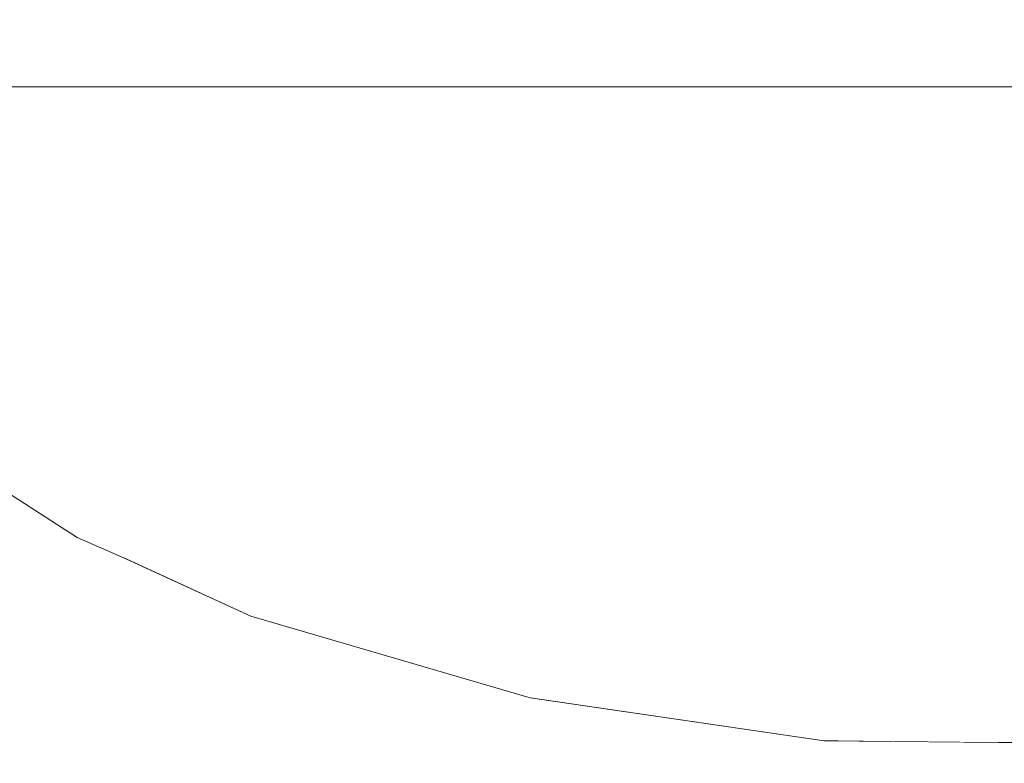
# Model space of a CAD drawing. Header units: centimetres. Extents: x -390 to 677, y -512 to 429.
# Tile 8 of 25: x 128 to 142, y -255 to -244. Entities that reach past the tile are written whole.
import ezdxf

# ---------------------------------------------------------------- set-up
doc = ezdxf.new("R2010")
doc.units = ezdxf.units.CM
doc.header["$MEASUREMENT"] = 0
doc.linetypes.add('Wipeout_Contour', pattern=[100, 0, -100])
doc.layers.add('299-Wymiary Opisy', color=7, linetype='Continuous')
doc.layers.add('Rozbiórka_320-W Umeblowanie', color=7, linetype='Continuous')
for name, color, linetype, lineweight in [('299-Wymiary Opisy_Nr_pióra__45', 7, 'Continuous', 15), ('299-Wymiary Opisy_Nr_pióra__6', 7, 'Continuous', 13), ('299-Wymiary Opisy_Nr_pióra__85', 7, 'Continuous', 13), ('Rozbiórka_320-W Umeblowanie_Nr_pióra__120', 7, 'Continuous', 13)]:
    doc.layers.add(name, color=color, linetype=linetype, lineweight=lineweight)
doc.styles.add('STYL_AUTOMATYCZNY_2', font='arial.ttf')
doc.dimstyles.new('STYL_AUTOMATYCZNY__1', dxfattribs={"dimtxt": 15, "dimasz": 11.875, "dimexe": 0.18, "dimexo": 0.0625, "dimgap": 0, "dimtad": 1, "dimdec": 0, "dimzin": 0, "dimdsep": 46, "dimtxsty": 'STYL_AUTOMATYCZNY_2', "dimblk": 'ARROWHEAD_6', "dimblk1": 'ARROWHEAD_6', "dimblk2": 'ARROWHEAD_6', "dimcen": 0.09, "dimse1": 1, "dimse2": 1, "dimclrd": 7, "dimclre": 7, "dimclrt": 7, "dimadec": 1, "dimazin": 0, "dimtfac": 1, "dimtdec": 4, "dimtmove": 0, "dimatfit": 3, "dimfxl": 1, "dimtolj": 1, "dimtzin": 0, "dimarcsym": 0})

# ---------------------------------------------------------------- blocks, each defined once
blk = doc.blocks.new('*D8')
at = {"layer": '299-Wymiary Opisy_Nr_pióra__45', "color": 7, "linetype": 'Continuous', "lineweight": 15}
for p, q in [((53.237, -24.75), (65.737, -37.25)), ((53.237, -323.75), (65.737, -336.25))]:
    blk.add_line(p, q, dxfattribs=at)
at = {"layer": '299-Wymiary Opisy_Nr_pióra__85', "color": 7, "linetype": 'Continuous', "lineweight": 13}
for p, q in [((59.487, -31), (59.487, 0)), ((71.206, -31), (47.769, -31)), ((59.487, -330), (59.487, -31)), ((71.206, -330), (47.769, -330)), ((59.487, -339.375), (59.487, -330))]:
    blk.add_line(p, q, dxfattribs=at)
at = {"layer": '299-Wymiary Opisy_Nr_pióra__6', "color": 7, "lineweight": 13, "char_height": 15, "attachment_point": 7, "rotation": 90, "style": 'STYL_AUTOMATYCZNY_2'}
for s, insert in [('\\A1;{\\pql;\\fArial|b0|i0|c238|p0;\\W1.000000;31}', (56.487, -60.132)), ('\\A1;{\\pql;\\fArial|b0|i0|c238|p0;\\W1.000000;299}', (56.487, -209.102))]:
    blk.add_mtext(s, dxfattribs=dict(at, insert=insert))
blk = doc.blocks.new('ARROWHEAD_6')
at = {"color": 0, "linetype": 'Continuous', "lineweight": 0}
for p, q in [((-0.5, -0.5), (0.5, 0.5)), ((0, 0), (-1, 0))]:
    blk.add_line(p, q, dxfattribs=at)

msp = doc.modelspace()

# ---------------------------------------------------------------- wipeouts: each hides what was drawn before it
at = {"color": 254, "linetype": 'Wipeout_Contour', "lineweight": 0, "ltscale": 1105.791521}
msp.add_wipeout([(127.105, -245.086), (129.757, -245.086), (129.847, -244.462), (127.216, -244.462)], dxfattribs=at).dxf.layer = 'Rozbiórka_320-W Umeblowanie'

# ---------------------------------------------------------------- next in the draw order: wipeouts: each hides what was drawn before it
at = {"color": 254, "linetype": 'Wipeout_Contour', "lineweight": 0, "ltscale": 1111.258775}
msp.add_wipeout([(129.847, -244.462), (129.757, -245.086), (132.952, -245.086), (133.018, -244.462)], dxfattribs=at).dxf.layer = 'Rozbiórka_320-W Umeblowanie'

# ---------------------------------------------------------------- next in the draw order: wipeouts: each hides what was drawn before it
at = {"color": 254, "linetype": 'Wipeout_Contour', "lineweight": 0, "ltscale": 1107.316152}
msp.add_wipeout([(127.105, -245.086), (127.106, -245.373), (129.758, -245.373), (129.757, -245.086)], dxfattribs=at).dxf.layer = 'Rozbiórka_320-W Umeblowanie'

# ---------------------------------------------------------------- next in the draw order: wipeouts: each hides what was drawn before it
at = {"color": 254, "linetype": 'Wipeout_Contour', "lineweight": 0, "ltscale": 1112.794799}
msp.add_wipeout([(129.757, -245.086), (129.758, -245.373), (132.953, -245.373), (132.952, -245.086)], dxfattribs=at).dxf.layer = 'Rozbiórka_320-W Umeblowanie'

# ---------------------------------------------------------------- next in the draw order: wipeouts: each hides what was drawn before it
at = {"color": 254, "linetype": 'Wipeout_Contour', "lineweight": 0, "ltscale": 1121.954545}
msp.add_wipeout([(132.952, -245.086), (140.827, -245.086), (140.868, -244.462), (133.018, -244.462)], dxfattribs=at).dxf.layer = 'Rozbiórka_320-W Umeblowanie'
at = {"color": 254, "linetype": 'Wipeout_Contour', "lineweight": 0, "ltscale": 1107.843312}
msp.add_wipeout([(127.106, -245.373), (127.106, -245.383), (129.758, -245.383), (129.758, -245.373)], dxfattribs=at).dxf.layer = 'Rozbiórka_320-W Umeblowanie'

# ---------------------------------------------------------------- next in the draw order: wipeouts: each hides what was drawn before it
at = {"color": 254, "linetype": 'Wipeout_Contour', "lineweight": 0, "ltscale": 1138.153748}
msp.add_wipeout([(149.215, -244.462), (140.868, -244.462), (140.827, -245.086), (149.201, -245.086)], dxfattribs=at).dxf.layer = 'Rozbiórka_320-W Umeblowanie'
at = {"color": 254, "linetype": 'Wipeout_Contour', "lineweight": 0, "ltscale": 1113.319058}
msp.add_wipeout([(129.758, -245.373), (129.758, -245.383), (132.953, -245.383), (132.953, -245.373)], dxfattribs=at).dxf.layer = 'Rozbiórka_320-W Umeblowanie'

# ---------------------------------------------------------------- next in the draw order: wipeouts: each hides what was drawn before it
at = {"color": 254, "linetype": 'Wipeout_Contour', "lineweight": 0, "ltscale": 1110.783049}
msp.add_wipeout([(128.147, -245.383), (128.147, -246.041), (130.608, -246.041), (130.608, -245.383)], dxfattribs=at).dxf.layer = 'Rozbiórka_320-W Umeblowanie'

# ---------------------------------------------------------------- next in the draw order: wipeouts: each hides what was drawn before it
at = {"color": 254, "linetype": 'Wipeout_Contour', "lineweight": 0, "ltscale": 1115.885299}
msp.add_wipeout([(130.608, -245.383), (130.608, -246.041), (133.574, -246.041), (133.574, -245.383)], dxfattribs=at).dxf.layer = 'Rozbiórka_320-W Umeblowanie'
at = {"color": 254, "linetype": 'Wipeout_Contour', "lineweight": 0, "ltscale": 1110.491811}
msp.add_wipeout([(126.304, -246.041), (126.575, -247.336), (128.385, -247.336), (128.147, -246.041)], dxfattribs=at).dxf.layer = 'Rozbiórka_320-W Umeblowanie'

# ---------------------------------------------------------------- next in the draw order: wipeouts: each hides what was drawn before it
at = {"color": 254, "linetype": 'Wipeout_Contour', "lineweight": 0, "ltscale": 1123.495095}
msp.add_wipeout([(132.952, -245.086), (132.953, -245.373), (140.827, -245.373), (140.827, -245.086)], dxfattribs=at).dxf.layer = 'Rozbiórka_320-W Umeblowanie'
at = {"color": 254, "linetype": 'Wipeout_Contour', "lineweight": 0, "ltscale": 1114.435892}
msp.add_wipeout([(128.147, -246.041), (128.385, -247.336), (130.803, -247.336), (130.608, -246.041)], dxfattribs=at).dxf.layer = 'Rozbiórka_320-W Umeblowanie'

# ---------------------------------------------------------------- next in the draw order: wipeouts: each hides what was drawn before it
at = {"color": 254, "linetype": 'Wipeout_Contour', "lineweight": 0, "ltscale": 1139.695807}
msp.add_wipeout([(149.201, -245.086), (140.827, -245.086), (140.827, -245.373), (149.201, -245.373)], dxfattribs=at).dxf.layer = 'Rozbiórka_320-W Umeblowanie'
at = {"color": 254, "linetype": 'Wipeout_Contour', "lineweight": 0, "ltscale": 1119.479968}
msp.add_wipeout([(130.608, -246.041), (130.803, -247.336), (133.716, -247.336), (133.574, -246.041)], dxfattribs=at).dxf.layer = 'Rozbiórka_320-W Umeblowanie'
at = {"color": 254, "linetype": 'Wipeout_Contour', "lineweight": 0, "ltscale": 1115.679253}
msp.add_wipeout([(126.575, -247.336), (127.108, -248.573), (128.855, -248.573), (128.385, -247.336)], dxfattribs=at).dxf.layer = 'Rozbiórka_320-W Umeblowanie'

# ---------------------------------------------------------------- next in the draw order: wipeouts: each hides what was drawn before it
at = {"color": 254, "linetype": 'Wipeout_Contour', "lineweight": 0, "ltscale": 1124.014004}
msp.add_wipeout([(132.953, -245.383), (140.827, -245.383), (140.827, -245.373), (132.953, -245.373)], dxfattribs=at).dxf.layer = 'Rozbiórka_320-W Umeblowanie'
at = {"color": 254, "linetype": 'Wipeout_Contour', "lineweight": 0, "ltscale": 1119.510402}
msp.add_wipeout([(128.385, -247.336), (128.855, -248.573), (131.186, -248.573), (130.803, -247.336)], dxfattribs=at).dxf.layer = 'Rozbiórka_320-W Umeblowanie'

# ---------------------------------------------------------------- next in the draw order: wipeouts: each hides what was drawn before it
at = {"color": 254, "linetype": 'Wipeout_Contour', "lineweight": 0, "ltscale": 1140.206947}
msp.add_wipeout([(149.201, -245.373), (140.827, -245.373), (140.827, -245.383), (149.201, -245.383)], dxfattribs=at).dxf.layer = 'Rozbiórka_320-W Umeblowanie'
at = {"color": 254, "linetype": 'Wipeout_Contour', "lineweight": 0, "ltscale": 1124.408534}
msp.add_wipeout([(133.716, -247.336), (130.803, -247.336), (131.186, -248.573), (133.995, -248.573)], dxfattribs=at).dxf.layer = 'Rozbiórka_320-W Umeblowanie'
at = {"color": 254, "linetype": 'Wipeout_Contour', "lineweight": 0, "ltscale": 1121.028423}
msp.add_wipeout([(128.855, -248.573), (127.108, -248.573), (127.888, -249.712), (129.541, -249.712)], dxfattribs=at).dxf.layer = 'Rozbiórka_320-W Umeblowanie'

# ---------------------------------------------------------------- next in the draw order: wipeouts: each hides what was drawn before it
at = {"color": 254, "linetype": 'Wipeout_Contour', "lineweight": 0, "ltscale": 1126.153792}
msp.add_wipeout([(133.574, -246.041), (141.21, -246.041), (141.21, -245.383), (133.574, -245.383)], dxfattribs=at).dxf.layer = 'Rozbiórka_320-W Umeblowanie'
at = {"color": 254, "linetype": 'Wipeout_Contour', "lineweight": 0, "ltscale": 1124.686512}
msp.add_wipeout([(131.186, -248.573), (128.855, -248.573), (129.541, -249.712), (131.746, -249.712)], dxfattribs=at).dxf.layer = 'Rozbiórka_320-W Umeblowanie'

# ---------------------------------------------------------------- next in the draw order: wipeouts: each hides what was drawn before it
at = {"color": 254, "linetype": 'Wipeout_Contour', "lineweight": 0, "ltscale": 1141.872647}
msp.add_wipeout([(149.33, -245.383), (141.21, -245.383), (141.21, -246.041), (149.33, -246.041)], dxfattribs=at).dxf.layer = 'Rozbiórka_320-W Umeblowanie'
at = {"color": 254, "linetype": 'Wipeout_Contour', "lineweight": 0, "ltscale": 1129.36082}
msp.add_wipeout([(131.186, -248.573), (131.746, -249.712), (134.405, -249.712), (133.995, -248.573)], dxfattribs=at).dxf.layer = 'Rozbiórka_320-W Umeblowanie'
at = {"color": 254, "linetype": 'Wipeout_Contour', "lineweight": 0, "ltscale": 1124.023406}
msp.add_wipeout([(126.866, -249.712), (127.944, -250.72), (128.891, -250.72), (127.888, -249.712)], dxfattribs=at).dxf.layer = 'Rozbiórka_320-W Umeblowanie'

# ---------------------------------------------------------------- next in the draw order: linework, layer by layer
at = {"layer": 'Rozbiórka_320-W Umeblowanie_Nr_pióra__120', "color": 7, "linetype": 'Continuous', "lineweight": 13}
msp.add_line((140.827, -245.383), (149.201, -245.383), dxfattribs=at)

# ---------------------------------------------------------------- next in the draw order: wipeouts: each hides what was drawn before it
at = {"color": 254, "linetype": 'Wipeout_Contour', "lineweight": 0, "ltscale": 1129.674453}
msp.add_wipeout([(133.574, -246.041), (133.716, -247.336), (141.297, -247.336), (141.21, -246.041)], dxfattribs=at).dxf.layer = 'Rozbiórka_320-W Umeblowanie'
at = {"color": 254, "linetype": 'Wipeout_Contour', "lineweight": 0, "ltscale": 1126.376485}
msp.add_wipeout([(127.888, -249.712), (128.891, -250.72), (130.423, -250.72), (129.541, -249.712)], dxfattribs=at).dxf.layer = 'Rozbiórka_320-W Umeblowanie'

# ---------------------------------------------------------------- next in the draw order: wipeouts: each hides what was drawn before it
at = {"color": 254, "linetype": 'Wipeout_Contour', "lineweight": 0, "ltscale": 1145.294145}
msp.add_wipeout([(149.33, -246.041), (141.21, -246.041), (141.297, -247.336), (149.36, -247.336)], dxfattribs=at).dxf.layer = 'Rozbiórka_320-W Umeblowanie'
at = {"color": 254, "linetype": 'Wipeout_Contour', "lineweight": 0, "ltscale": 1129.805868}
msp.add_wipeout([(129.541, -249.712), (130.423, -250.72), (132.467, -250.72), (131.746, -249.712)], dxfattribs=at).dxf.layer = 'Rozbiórka_320-W Umeblowanie'
at = {"color": 254, "linetype": 'Wipeout_Contour', "lineweight": 0, "ltscale": 1128.306462}
msp.add_wipeout([(127.623, -250.72), (128.937, -251.566), (129.228, -251.566), (127.944, -250.72)], dxfattribs=at).dxf.layer = 'Rozbiórka_320-W Umeblowanie'

# ---------------------------------------------------------------- next in the draw order: wipeouts: each hides what was drawn before it
at = {"color": 254, "linetype": 'Wipeout_Contour', "lineweight": 0, "ltscale": 1134.426099}
msp.add_wipeout([(133.716, -247.336), (133.995, -248.573), (141.47, -248.573), (141.297, -247.336)], dxfattribs=at).dxf.layer = 'Rozbiórka_320-W Umeblowanie'
at = {"color": 254, "linetype": 'Wipeout_Contour', "lineweight": 0, "ltscale": 1134.184559}
msp.add_wipeout([(131.746, -249.712), (132.467, -250.72), (134.931, -250.72), (134.405, -249.712)], dxfattribs=at).dxf.layer = 'Rozbiórka_320-W Umeblowanie'
at = {"color": 254, "linetype": 'Wipeout_Contour', "lineweight": 0, "ltscale": 1129.400431}
msp.add_wipeout([(128.891, -250.72), (127.944, -250.72), (129.228, -251.566), (130.087, -251.566)], dxfattribs=at).dxf.layer = 'Rozbiórka_320-W Umeblowanie'

# ---------------------------------------------------------------- next in the draw order: wipeouts: each hides what was drawn before it
at = {"color": 254, "linetype": 'Wipeout_Contour', "lineweight": 0, "ltscale": 1149.830531}
msp.add_wipeout([(149.36, -247.336), (141.297, -247.336), (141.47, -248.573), (149.418, -248.573)], dxfattribs=at).dxf.layer = 'Rozbiórka_320-W Umeblowanie'
at = {"color": 254, "linetype": 'Wipeout_Contour', "lineweight": 0, "ltscale": 1131.563239}
msp.add_wipeout([(130.423, -250.72), (128.891, -250.72), (130.087, -251.566), (131.474, -251.566)], dxfattribs=at).dxf.layer = 'Rozbiórka_320-W Umeblowanie'

# ---------------------------------------------------------------- next in the draw order: wipeouts: each hides what was drawn before it
at = {"color": 254, "linetype": 'Wipeout_Contour', "lineweight": 0, "ltscale": 1139.115197}
msp.add_wipeout([(133.995, -248.573), (134.405, -249.712), (141.722, -249.712), (141.47, -248.573)], dxfattribs=at).dxf.layer = 'Rozbiórka_320-W Umeblowanie'
at = {"color": 254, "linetype": 'Wipeout_Contour', "lineweight": 0, "ltscale": 1134.713868}
msp.add_wipeout([(130.423, -250.72), (131.474, -251.566), (133.326, -251.566), (132.467, -250.72)], dxfattribs=at).dxf.layer = 'Rozbiórka_320-W Umeblowanie'
at = {"color": 254, "linetype": 'Wipeout_Contour', "lineweight": 0, "ltscale": 1132.045524}
msp.add_wipeout([(129.228, -251.566), (128.937, -251.566), (129.558, -251.84), (129.835, -251.84)], dxfattribs=at).dxf.layer = 'Rozbiórka_320-W Umeblowanie'

# ---------------------------------------------------------------- next in the draw order: wipeouts: each hides what was drawn before it
at = {"color": 254, "linetype": 'Wipeout_Contour', "lineweight": 0, "ltscale": 1154.211295}
msp.add_wipeout([(149.418, -248.573), (141.47, -248.573), (141.722, -249.712), (149.503, -249.712)], dxfattribs=at).dxf.layer = 'Rozbiórka_320-W Umeblowanie'
at = {"color": 254, "linetype": 'Wipeout_Contour', "lineweight": 0, "ltscale": 2280.335916}
msp.add_wipeout([(134.929, -250.72), (132.467, -250.72), (133.326, -251.566), (135.556, -251.566), (135.362, -251.304), (135.364, -251.305), (135.363, -251.303), (135.361, -251.303)], dxfattribs=at).dxf.layer = 'Rozbiórka_320-W Umeblowanie'
at = {"color": 254, "linetype": 'Wipeout_Contour', "lineweight": 0, "ltscale": 1133.067325}
msp.add_wipeout([(130.087, -251.566), (129.228, -251.566), (129.835, -251.84), (130.651, -251.84)], dxfattribs=at).dxf.layer = 'Rozbiórka_320-W Umeblowanie'

# ---------------------------------------------------------------- next in the draw order: wipeouts: each hides what was drawn before it
at = {"color": 254, "linetype": 'Wipeout_Contour', "lineweight": 0, "ltscale": 1143.597396}
msp.add_wipeout([(141.722, -249.712), (134.405, -249.712), (134.931, -250.72), (142.046, -250.72)], dxfattribs=at).dxf.layer = 'Rozbiórka_320-W Umeblowanie'
at = {"color": 254, "linetype": 'Wipeout_Contour', "lineweight": 0, "ltscale": 1135.083047}
msp.add_wipeout([(131.474, -251.566), (130.087, -251.566), (130.651, -251.84), (131.97, -251.84)], dxfattribs=at).dxf.layer = 'Rozbiórka_320-W Umeblowanie'

# ---------------------------------------------------------------- next in the draw order: wipeouts: each hides what was drawn before it
at = {"color": 254, "linetype": 'Wipeout_Contour', "lineweight": 0, "ltscale": 1138.015508}
msp.add_wipeout([(131.474, -251.566), (131.97, -251.84), (133.731, -251.84), (133.326, -251.566)], dxfattribs=at).dxf.layer = 'Rozbiórka_320-W Umeblowanie'

# ---------------------------------------------------------------- next in the draw order: wipeouts: each hides what was drawn before it
at = {"color": 254, "linetype": 'Wipeout_Contour', "lineweight": 0, "ltscale": 1141.750498}
msp.add_wipeout([(135.556, -251.566), (133.326, -251.566), (133.731, -251.84), (135.852, -251.84)], dxfattribs=at).dxf.layer = 'Rozbiórka_320-W Umeblowanie'
at = {"color": 254, "linetype": 'Wipeout_Contour', "lineweight": 0, "ltscale": 1136.129378}
msp.add_wipeout([(129.835, -251.84), (129.558, -251.84), (131.322, -252.647), (131.558, -252.647)], dxfattribs=at).dxf.layer = 'Rozbiórka_320-W Umeblowanie'

# ---------------------------------------------------------------- next in the draw order: wipeouts: each hides what was drawn before it
at = {"color": 254, "linetype": 'Wipeout_Contour', "lineweight": 0, "ltscale": 2291.00611}
msp.add_wipeout([(142.046, -250.72), (134.929, -250.72), (135.361, -251.303), (135.363, -251.303), (135.364, -251.305), (135.362, -251.304), (135.556, -251.566), (142.432, -251.566)], dxfattribs=at).dxf.layer = 'Rozbiórka_320-W Umeblowanie'
at = {"color": 254, "linetype": 'Wipeout_Contour', "lineweight": 0, "ltscale": 1137.049229}
msp.add_wipeout([(129.835, -251.84), (131.558, -252.647), (132.255, -252.647), (130.651, -251.84)], dxfattribs=at).dxf.layer = 'Rozbiórka_320-W Umeblowanie'

# ---------------------------------------------------------------- next in the draw order: wipeouts: each hides what was drawn before it
at = {"color": 254, "linetype": 'Wipeout_Contour', "lineweight": 0, "ltscale": 1138.870913}
msp.add_wipeout([(130.651, -251.84), (132.255, -252.647), (133.381, -252.647), (131.97, -251.84)], dxfattribs=at).dxf.layer = 'Rozbiórka_320-W Umeblowanie'

# ---------------------------------------------------------------- next in the draw order: wipeouts: each hides what was drawn before it
at = {"color": 254, "linetype": 'Wipeout_Contour', "lineweight": 0, "ltscale": 1141.522906}
msp.add_wipeout([(131.97, -251.84), (133.381, -252.647), (134.883, -252.647), (133.731, -251.84)], dxfattribs=at).dxf.layer = 'Rozbiórka_320-W Umeblowanie'

# ---------------------------------------------------------------- next in the draw order: wipeouts: each hides what was drawn before it
at = {"color": 254, "linetype": 'Wipeout_Contour', "lineweight": 0, "ltscale": 2293.735481}
msp.add_wipeout([(135.852, -251.84), (133.731, -251.84), (134.883, -252.647), (136.693, -252.647), (136.58, -252.539), (136.582, -252.539), (136.581, -252.538), (136.58, -252.538)], dxfattribs=at).dxf.layer = 'Rozbiórka_320-W Umeblowanie'

# ---------------------------------------------------------------- next in the draw order: wipeouts: each hides what was drawn before it
at = {"color": 254, "linetype": 'Wipeout_Contour', "lineweight": 0, "ltscale": 1150.419057}
msp.add_wipeout([(135.556, -251.566), (135.852, -251.84), (142.615, -251.84), (142.432, -251.566)], dxfattribs=at).dxf.layer = 'Rozbiórka_320-W Umeblowanie'
at = {"color": 254, "linetype": 'Wipeout_Contour', "lineweight": 0, "ltscale": 1144.683355}
msp.add_wipeout([(131.322, -252.647), (135.162, -253.767), (135.31, -253.767), (131.558, -252.647)], dxfattribs=at).dxf.layer = 'Rozbiórka_320-W Umeblowanie'

# ---------------------------------------------------------------- next in the draw order: wipeouts: each hides what was drawn before it
at = {"color": 254, "linetype": 'Wipeout_Contour', "lineweight": 0, "ltscale": 1145.371254}
msp.add_wipeout([(132.255, -252.647), (131.558, -252.647), (135.31, -253.767), (135.746, -253.767)], dxfattribs=at).dxf.layer = 'Rozbiórka_320-W Umeblowanie'

# ---------------------------------------------------------------- next in the draw order: wipeouts: each hides what was drawn before it
at = {"color": 254, "linetype": 'Wipeout_Contour', "lineweight": 0, "ltscale": 1146.738473}
msp.add_wipeout([(132.255, -252.647), (135.746, -253.767), (136.451, -253.767), (133.381, -252.647)], dxfattribs=at).dxf.layer = 'Rozbiórka_320-W Umeblowanie'

# ---------------------------------------------------------------- next in the draw order: wipeouts: each hides what was drawn before it
at = {"color": 254, "linetype": 'Wipeout_Contour', "lineweight": 0, "ltscale": 1148.728085}
msp.add_wipeout([(133.381, -252.647), (136.451, -253.767), (137.391, -253.767), (134.883, -252.647)], dxfattribs=at).dxf.layer = 'Rozbiórka_320-W Umeblowanie'

# ---------------------------------------------------------------- next in the draw order: wipeouts: each hides what was drawn before it
at = {"color": 254, "linetype": 'Wipeout_Contour', "lineweight": 0, "ltscale": 2303.626535}
msp.add_wipeout([(136.693, -252.647), (134.883, -252.647), (137.391, -253.767), (138.524, -253.767), (137.629, -253.219), (137.631, -253.22), (137.63, -253.219), (137.628, -253.219)], dxfattribs=at).dxf.layer = 'Rozbiórka_320-W Umeblowanie'

# ---------------------------------------------------------------- next in the draw order: wipeouts: each hides what was drawn before it
at = {"color": 254, "linetype": 'Wipeout_Contour', "lineweight": 0, "ltscale": 2303.657934}
msp.add_wipeout([(135.852, -251.84), (136.58, -252.538), (136.581, -252.538), (136.582, -252.539), (136.58, -252.539), (136.693, -252.647), (143.133, -252.647), (142.615, -251.84)], dxfattribs=at).dxf.layer = 'Rozbiórka_320-W Umeblowanie'
at = {"color": 254, "linetype": 'Wipeout_Contour', "lineweight": 0, "ltscale": 1155.033385}
msp.add_wipeout([(135.162, -253.767), (139.197, -254.358), (139.252, -254.358), (135.31, -253.767)], dxfattribs=at).dxf.layer = 'Rozbiórka_320-W Umeblowanie'

# ---------------------------------------------------------------- next in the draw order: wipeouts: each hides what was drawn before it
at = {"color": 254, "linetype": 'Wipeout_Contour', "lineweight": 0, "ltscale": 1155.391896}
msp.add_wipeout([(135.746, -253.767), (135.31, -253.767), (139.252, -254.358), (139.414, -254.358)], dxfattribs=at).dxf.layer = 'Rozbiórka_320-W Umeblowanie'

# ---------------------------------------------------------------- next in the draw order: wipeouts: each hides what was drawn before it
at = {"color": 254, "linetype": 'Wipeout_Contour', "lineweight": 0, "ltscale": 1156.11284}
msp.add_wipeout([(135.746, -253.767), (139.414, -254.358), (139.677, -254.358), (136.451, -253.767)], dxfattribs=at).dxf.layer = 'Rozbiórka_320-W Umeblowanie'

# ---------------------------------------------------------------- next in the draw order: wipeouts: each hides what was drawn before it
at = {"color": 254, "linetype": 'Wipeout_Contour', "lineweight": 0, "ltscale": 1157.162321}
msp.add_wipeout([(137.391, -253.767), (136.451, -253.767), (139.677, -254.358), (140.027, -254.358)], dxfattribs=at).dxf.layer = 'Rozbiórka_320-W Umeblowanie'

# ---------------------------------------------------------------- next in the draw order: wipeouts: each hides what was drawn before it
at = {"color": 254, "linetype": 'Wipeout_Contour', "lineweight": 0, "ltscale": 2316.948739}
msp.add_wipeout([(138.524, -253.767), (137.391, -253.767), (140.027, -254.358), (140.447, -254.358), (139.908, -254.192), (139.907, -254.192), (138.818, -253.857), (138.816, -253.857)], dxfattribs=at).dxf.layer = 'Rozbiórka_320-W Umeblowanie'

# ---------------------------------------------------------------- next in the draw order: wipeouts: each hides what was drawn before it
at = {"color": 254, "linetype": 'Wipeout_Contour', "lineweight": 0, "ltscale": 2312.191568}
msp.add_wipeout([(143.133, -252.647), (136.693, -252.647), (137.628, -253.219), (137.63, -253.219), (137.631, -253.22), (137.629, -253.219), (138.524, -253.767), (144.261, -253.767)], dxfattribs=at).dxf.layer = 'Rozbiórka_320-W Umeblowanie'
at = {"color": 254, "linetype": 'Wipeout_Contour', "lineweight": 0, "ltscale": 870.866733}
msp.add_wipeout([(139.252, -254.358), (139.197, -254.358), (141.589, -254.383)], dxfattribs=at).dxf.layer = 'Rozbiórka_320-W Umeblowanie'

# ---------------------------------------------------------------- next in the draw order: wipeouts: each hides what was drawn before it
at = {"color": 254, "linetype": 'Wipeout_Contour', "lineweight": 0, "ltscale": 870.948648}
msp.add_wipeout([(139.252, -254.358), (141.589, -254.383), (139.414, -254.358)], dxfattribs=at).dxf.layer = 'Rozbiórka_320-W Umeblowanie'

# ---------------------------------------------------------------- next in the draw order: wipeouts: each hides what was drawn before it
at = {"color": 254, "linetype": 'Wipeout_Contour', "lineweight": 0, "ltscale": 871.12806}
msp.add_wipeout([(139.677, -254.358), (139.414, -254.358), (141.589, -254.383)], dxfattribs=at).dxf.layer = 'Rozbiórka_320-W Umeblowanie'

# ---------------------------------------------------------------- next in the draw order: wipeouts: each hides what was drawn before it
at = {"color": 254, "linetype": 'Wipeout_Contour', "lineweight": 0, "ltscale": 871.392632}
msp.add_wipeout([(139.677, -254.358), (141.589, -254.383), (140.027, -254.358)], dxfattribs=at).dxf.layer = 'Rozbiórka_320-W Umeblowanie'

# ---------------------------------------------------------------- next in the draw order: wipeouts: each hides what was drawn before it
at = {"color": 254, "linetype": 'Wipeout_Contour', "lineweight": 0, "ltscale": 871.722816}
msp.add_wipeout([(140.027, -254.358), (141.589, -254.383), (140.449, -254.358)], dxfattribs=at).dxf.layer = 'Rozbiórka_320-W Umeblowanie'

# ---------------------------------------------------------------- next in the draw order: wipeouts: each hides what was drawn before it
at = {"color": 254, "linetype": 'Wipeout_Contour', "lineweight": 0, "ltscale": 1744.273248}
msp.add_wipeout([(144.261, -253.767), (138.524, -253.767), (138.816, -253.857), (139.907, -254.192), (140.447, -254.358), (145.446, -254.358)], dxfattribs=at).dxf.layer = 'Rozbiórka_320-W Umeblowanie'

# ---------------------------------------------------------------- next in the draw order: wipeouts: each hides what was drawn before it
at = {"color": 254, "linetype": 'Wipeout_Contour', "lineweight": 0, "ltscale": 6195.141051}
msp.add_wipeout([(124.774, -245.383), (124.774, -246.04), (125.072, -247.336), (125.659, -248.572), (126.517, -249.712), (127.62, -250.72), (128.935, -251.566), (129.556, -251.84), (131.32, -252.647), (135.16, -253.767), (139.196, -254.358), (139.197, -254.358), (135.162, -253.767), (131.322, -252.647), (129.558, -251.84), (128.937, -251.566), (127.623, -250.72), (126.519, -249.712), (125.661, -248.573), (125.074, -247.336), (124.776, -246.041), (124.776, -245.383)], dxfattribs=at).dxf.layer = 'Rozbiórka_320-W Umeblowanie'
at = {"color": 254, "linetype": 'Wipeout_Contour', "lineweight": 0, "ltscale": 1168.043977}
msp.add_wipeout([(140.447, -254.358), (141.588, -254.383), (146.149, -254.383), (145.446, -254.358)], dxfattribs=at).dxf.layer = 'Rozbiórka_320-W Umeblowanie'

# ---------------------------------------------------------------- next in the draw order: linework, layer by layer
at = {"layer": 'Rozbiórka_320-W Umeblowanie_Nr_pióra__120', "color": 7, "linetype": 'Continuous', "lineweight": 13}
for p, q in [((127.106, -245.383), (129.758, -245.383)), ((129.758, -245.383), (132.953, -245.383)), ((132.952, -245.383), (140.827, -245.383)), ((127.62, -250.72), (128.935, -251.566)), ((128.935, -251.566), (129.556, -251.84)), ((129.556, -251.84), (131.32, -252.647)), ((131.32, -252.647), (135.16, -253.767)), ((135.16, -253.767), (139.196, -254.358)), ((139.196, -254.358), (141.588, -254.383)), ((141.588, -254.383), (146.149, -254.383)), ((141.589, -254.383), (146.15, -254.383))]:
    msp.add_line(p, q, dxfattribs=at)

# ---------------------------------------------------------------- next in the draw order: dimensions: what is measured, and where the dimension line sits
at = {"layer": '299-Wymiary Opisy', "color": 7, "linetype": 'Continuous', "lineweight": 13}
dim = msp.add_linear_dim(base=(59.487, -31), p1=(250.472, -330), p2=(-69.955, -31), angle=90, dimstyle='STYL_AUTOMATYCZNY__1', dxfattribs=at)
dim.commit()
dim.dimension.update_dxf_attribs({"geometry": '*D8', "text_midpoint": (48.987, -191.979), "dimtype": 160, "text_rotation": 90})

doc.saveas('drawing.dxf')
